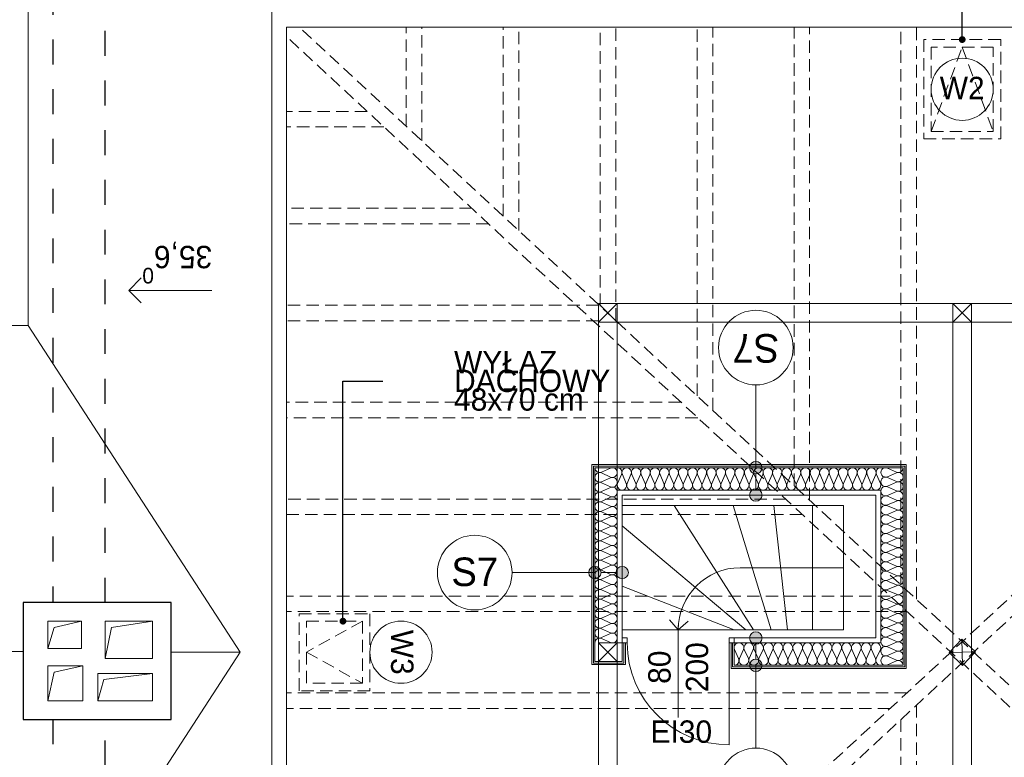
# Model space of a CAD drawing. Extents: x -145259 to -66341, y -2316 to 227384.
# Tile 140 of 143: x -88166 to -80245, y 213678 to 219614. Entities that reach past the tile are written whole.
import ezdxf

# ---------------------------------------------------------------- set-up
doc = ezdxf.new("R2010")
doc.units = 0
doc.header["$MEASUREMENT"] = 0
doc.linetypes.add('Krawędzie ukryte', pattern=[150, 100, -50])
doc.linetypes.add('Przerywana', pattern=[400, 200, -200])
for name, color, linetype in [('Arch ocieplenie', 7, 'Continuous'), ('Arch opisy', 7, 'Continuous'), ('Arch ściany działowe', 7, 'Continuous'), ('INWENT ODWODNIENIE', 7, 'Continuous'), ('Istniejące schody', 7, 'Continuous')]:
    doc.layers.add(name, color=color, linetype=linetype)
doc.layers.add('Arch ocieplenie_Nr_Pióra__24', color=7, linetype='Continuous', lineweight=13, true_color=0x029e21)
for name, color, linetype, lineweight in [('Arch opisy okien_Nr_Pióra__21', 7, 'Continuous', 13), ('Arch opisy_Nr_Pióra__1', 7, 'Continuous', 25), ('Arch opisy_Nr_Pióra__21', 7, 'Continuous', 13), ('Arch ściany działowe_Nr_Pióra__5', 7, 'Continuous', 13), ('INWENT DACH_Nr_Pióra__21', 7, 'Continuous', 13), ('Inwent kominy_Nr_Pióra__21', 7, 'Continuous', 13), ('INWENT KONST. DREWNIANA_Nr_Pióra__21', 7, 'Continuous', 13), ('INWENT ODWODNIENIE_Nr_Pióra__21', 7, 'Continuous', 13), ('INWENT ODWODNIENIE_Nr_Pióra__5', 7, 'Continuous', 13), ('INWENT OPISY_Nr_Pióra__21', 7, 'Continuous', 13), ('INWENT OPISY_Nr_Pióra__5', 7, 'Continuous', 13), ('INWENT. DRZWI_Nr_Pióra__21', 7, 'Continuous', 13), ('INWENT. OKNA_Nr_Pióra__21', 7, 'Continuous', 13), ('INWENT.ŚCIANY_Nr_Pióra__1', 7, 'Continuous', 25), ('Istniejące schody_Nr_Pióra__21', 7, 'Continuous', 13)]:
    doc.layers.add(name, color=color, linetype=linetype, lineweight=lineweight)
doc.styles.add('GENERATED_STYLE_4', font='txt')
doc.styles.add('GENERATED_STYLE_6', font='txt')
doc.styles.add('GENERATED_STYLE_7', font='txt')
doc.styles.add('GENERATED_STYLE_8', font='txt')
doc.dimstyles.new('GENERATED_STYLE__9', dxfattribs={"dimtxt": 0.18, "dimasz": 109.44, "dimexe": 0.18, "dimexo": 0.0625, "dimgap": 0.09, "dimtad": 0, "dimtih": 1, "dimtoh": 1, "dimdec": 4, "dimzin": 0, "dimdsep": 46, "dimcen": 0.09, "dimadec": 0, "dimazin": 0, "dimtfac": 1, "dimtdec": 4, "dimtmove": 0, "dimatfit": 3, "dimldrblk": 'ARROWHEAD_11', "dimfxl": 0, "dimtolj": 1, "dimtzin": 0, "dimarcsym": 0})

# ---------------------------------------------------------------- blocks, each defined once
blk = doc.blocks.new('Ściana_786', base_point=(-81033.7, 214393.6))
at = {"layer": 'Arch ściany działowe_Nr_Pióra__5', "linetype": 'Continuous'}
for p, q in [((-82443.7, 214393.6), (-81033.7, 214393.6)), ((-81046.2, 214406.1), (-82431.2, 214406.1))]:
    blk.add_line(p, q, dxfattribs=at)
blk = doc.blocks.new('Ściana_787', base_point=(-81046.2, 214406.1))
at = {"layer": 'Arch ściany działowe_Nr_Pióra__5', "linetype": 'Continuous'}
for p, q in [((-82431.2, 214406.1), (-81046.2, 214406.1)), ((-81058.7, 214418.6), (-82418.7, 214418.6))]:
    blk.add_line(p, q, dxfattribs=at)
blk = doc.blocks.new('Ściana_788', base_point=(-81033.7, 216033.6))
at = {"layer": 'Arch ściany działowe_Nr_Pióra__5', "linetype": 'Continuous'}
for p, q in [((-81033.7, 216033.6), (-83563.7, 216033.6)), ((-83551.2, 216021.1), (-81046.2, 216021.1))]:
    blk.add_line(p, q, dxfattribs=at)
blk = doc.blocks.new('Ściana_789', base_point=(-81046.2, 216021.1))
at = {"layer": 'Arch ściany działowe_Nr_Pióra__5', "linetype": 'Continuous'}
for p, q in [((-81046.2, 216021.1), (-83551.2, 216021.1)), ((-83538.7, 216008.6), (-81058.7, 216008.6))]:
    blk.add_line(p, q, dxfattribs=at)
blk = doc.blocks.new('Ściana_790', base_point=(-81033.7, 216033.6))
at = {"layer": 'Arch ściany działowe_Nr_Pióra__5', "linetype": 'Continuous'}
for p, q in [((-81046.2, 216021.1), (-81046.2, 214406.1)), ((-81033.7, 214393.6), (-81033.7, 216033.6))]:
    blk.add_line(p, q, dxfattribs=at)
blk = doc.blocks.new('Ściana_791', base_point=(-81046.2, 216021.1))
at = {"layer": 'Arch ściany działowe_Nr_Pióra__5', "linetype": 'Continuous'}
for p, q in [((-81046.2, 214406.1), (-81046.2, 216021.1)), ((-81058.7, 216008.6), (-81058.7, 214418.6))]:
    blk.add_line(p, q, dxfattribs=at)
blk = doc.blocks.new('Ściana_792', base_point=(-83563.7, 216033.6))
at = {"layer": 'Arch ściany działowe_Nr_Pióra__5', "linetype": 'Continuous'}
for p, q in [((-83563.7, 216033.6), (-83563.7, 214423.6)), ((-83551.2, 214436.1), (-83551.2, 216021.1))]:
    blk.add_line(p, q, dxfattribs=at)
blk = doc.blocks.new('Ściana_793', base_point=(-83551.2, 216021.1))
at = {"layer": 'Arch ściany działowe_Nr_Pióra__5', "linetype": 'Continuous'}
for p, q in [((-83551.2, 216021.1), (-83551.2, 214436.1)), ((-83538.7, 214448.6), (-83538.7, 216008.6))]:
    blk.add_line(p, q, dxfattribs=at)
blk = doc.blocks.new('Ściana_794', base_point=(-82443.7, 214393.6))
at = {"layer": 'Arch ściany działowe_Nr_Pióra__5', "linetype": 'Continuous'}
for p, q in [((-82431.2, 214598.6), (-82443.7, 214598.6)), ((-82443.7, 214598.6), (-82443.7, 214393.6)), ((-82431.2, 214406.1), (-82431.2, 214598.6))]:
    blk.add_line(p, q, dxfattribs=at)
blk = doc.blocks.new('Ściana_795', base_point=(-82431.2, 214406.1))
at = {"layer": 'Arch ściany działowe_Nr_Pióra__5', "linetype": 'Continuous'}
for p, q in [((-82418.7, 214598.6), (-82431.2, 214598.6)), ((-82431.2, 214598.6), (-82431.2, 214406.1)), ((-82418.7, 214418.6), (-82418.7, 214598.6))]:
    blk.add_line(p, q, dxfattribs=at)
blk = doc.blocks.new('Ściana_796', base_point=(-83563.7, 214423.6))
at = {"layer": 'Arch ściany działowe_Nr_Pióra__5', "linetype": 'Continuous'}
for p, q in [((-83306.2, 214436.1), (-83551.2, 214436.1)), ((-83563.7, 214423.6), (-83293.7, 214423.6))]:
    blk.add_line(p, q, dxfattribs=at)
blk = doc.blocks.new('Ściana_797', base_point=(-83551.2, 214436.1))
at = {"layer": 'Arch ściany działowe_Nr_Pióra__5', "linetype": 'Continuous'}
for p, q in [((-83551.2, 214436.1), (-83306.2, 214436.1)), ((-83318.7, 214448.6), (-83538.7, 214448.6))]:
    blk.add_line(p, q, dxfattribs=at)
blk = doc.blocks.new('Ściana_798', base_point=(-83293.7, 214423.6))
at = {"layer": 'Arch ściany działowe_Nr_Pióra__5', "linetype": 'Continuous'}
for p, q in [((-83293.7, 214598.6), (-83306.2, 214598.6)), ((-83306.2, 214598.6), (-83306.2, 214436.1)), ((-83293.7, 214423.6), (-83293.7, 214598.6))]:
    blk.add_line(p, q, dxfattribs=at)
blk = doc.blocks.new('Ściana_799', base_point=(-83306.2, 214436.1))
at = {"layer": 'Arch ściany działowe_Nr_Pióra__5', "linetype": 'Continuous'}
for p, q in [((-83306.2, 214598.6), (-83318.7, 214598.6)), ((-83318.7, 214598.6), (-83318.7, 214448.6)), ((-83306.2, 214436.1), (-83306.2, 214598.6))]:
    blk.add_line(p, q, dxfattribs=at)
blk = doc.blocks.new('Izolacja cieplna 14_182', base_point=(-82418.7, 214418.6))
at = {"layer": 'Arch ocieplenie_Nr_Pióra__24', "linetype": 'Continuous'}
for p, q in [((-82415.4, 214545), (-82382.7, 214472.2)), ((-82376.1, 214472.2), (-82343.4, 214545)), ((-82336.8, 214545), (-82304, 214472.2)), ((-82297.4, 214472.2), (-82264.7, 214545)), ((-82258.1, 214545), (-82225.4, 214472.2)), ((-82218.8, 214472.2), (-82186, 214545)), ((-82179.4, 214545), (-82146.7, 214472.2)), ((-82140.1, 214472.2), (-82107.4, 214545)), ((-82100.8, 214545), (-82068, 214472.2)), ((-82061.4, 214472.2), (-82028.7, 214545)), ((-82022.1, 214545), (-81989.4, 214472.2)), ((-81982.8, 214472.2), (-81950, 214545)), ((-81943.4, 214545), (-81910.7, 214472.2)), ((-81904.1, 214472.2), (-81871.4, 214545)), ((-81864.8, 214545), (-81832, 214472.2)), ((-81825.4, 214472.2), (-81792.7, 214545)), ((-81786.1, 214545), (-81753.4, 214472.2)), ((-81746.8, 214472.2), (-81714, 214545)), ((-81707.4, 214545), (-81674.7, 214472.2)), ((-81668.1, 214472.2), (-81635.4, 214545)), ((-81628.8, 214545), (-81596, 214472.2)), ((-81589.4, 214472.2), (-81556.7, 214545)), ((-81550.1, 214545), (-81517.4, 214472.2)), ((-81510.8, 214472.2), (-81478, 214545)), ((-81471.4, 214545), (-81438.7, 214472.2)), ((-81432.1, 214472.2), (-81399.4, 214545)), ((-81392.8, 214545), (-81360, 214472.2)), ((-81353.4, 214472.2), (-81320.7, 214545)), ((-81314.1, 214545), (-81281.4, 214472.2)), ((-81274.8, 214472.2), (-81242, 214545))]:
    blk.add_line(p, q, dxfattribs=at)
for centre, start_param, end_param in [((-82379.4, 214560.3), 5.870392, 9.837571), ((-82300.7, 214560.3), 5.870392, 9.837571), ((-82222.1, 214560.3), 5.870392, 9.837571), ((-82143.4, 214560.3), 5.870392, 9.837571), ((-82064.7, 214560.3), 5.870392, 9.837571), ((-81986.1, 214560.3), 5.870392, 9.837571), ((-81907.4, 214560.3), 5.870392, 9.837571), ((-81828.7, 214560.3), 5.870392, 9.837571), ((-81750.1, 214560.3), 5.870392, 9.837571), ((-81671.4, 214560.3), 5.870392, 9.837571), ((-81592.7, 214560.3), 5.870392, 9.837571), ((-81514.1, 214560.3), 5.870392, 9.837571), ((-81435.4, 214560.3), 5.870392, 9.837571), ((-81356.7, 214560.3), 5.870392, 9.837571), ((-81278.1, 214560.3), 5.870392, 9.837571), ((-82418.7, 214456.9), 4.712389, 6.695979), ((-82340.1, 214456.9), 2.7288, 6.695979), ((-82261.4, 214456.9), 2.7288, 6.695979), ((-82182.7, 214456.9), 2.7288, 6.695979), ((-82104.1, 214456.9), 2.7288, 6.695979), ((-82025.4, 214456.9), 2.7288, 6.695979), ((-81946.7, 214456.9), 2.7288, 6.695979), ((-81868.1, 214456.9), 2.7288, 6.695979), ((-81789.4, 214456.9), 2.7288, 6.695979), ((-81710.7, 214456.9), 2.7288, 6.695979), ((-81632.1, 214456.9), 2.7288, 6.695979), ((-81553.4, 214456.9), 2.7288, 6.695979), ((-81474.7, 214456.9), 2.7288, 6.695979), ((-81396.1, 214456.9), 2.7288, 6.695979), ((-81317.4, 214456.9), 2.7288, 6.695979), ((-81238.7, 214456.9), 2.7288, 4.712389)]:
    blk.add_ellipse(centre, major_axis=(39.3, 0), ratio=0.973273, start_param=start_param, end_param=end_param, dxfattribs=at)
blk = doc.blocks.new('Izolacja cieplna 14_183', base_point=(-83358.7, 216008.6))
at = {"layer": 'Arch ocieplenie_Nr_Pióra__24', "linetype": 'Continuous'}
for p, q in [((-83355.6, 215882.2), (-83324.1, 215955)), ((-83317.7, 215955), (-83286.2, 215882.2)), ((-83279.8, 215882.2), (-83248.3, 215955)), ((-83242, 215955), (-83210.5, 215882.2)), ((-83204.1, 215882.2), (-83172.6, 215955)), ((-83166.3, 215955), (-83134.8, 215882.2)), ((-83128.4, 215882.2), (-83096.9, 215955)), ((-83090.6, 215955), (-83059.1, 215882.2)), ((-83052.7, 215882.2), (-83021.2, 215955)), ((-83014.8, 215955), (-82983.3, 215882.2)), ((-82977, 215882.2), (-82945.5, 215955)), ((-82939.1, 215955), (-82907.6, 215882.2)), ((-82901.3, 215882.2), (-82869.8, 215955)), ((-82863.4, 215955), (-82831.9, 215882.2)), ((-82825.6, 215882.2), (-82794.1, 215955)), ((-82787.7, 215955), (-82756.2, 215882.2)), ((-82749.8, 215882.2), (-82718.3, 215955)), ((-82712, 215955), (-82680.5, 215882.2)), ((-82674.1, 215882.2), (-82642.6, 215955)), ((-82636.3, 215955), (-82604.8, 215882.2)), ((-82598.4, 215882.2), (-82566.9, 215955)), ((-82560.6, 215955), (-82529.1, 215882.2)), ((-82522.7, 215882.2), (-82491.2, 215955)), ((-82484.8, 215955), (-82453.3, 215882.2)), ((-82447, 215882.2), (-82415.5, 215955)), ((-82409.1, 215955), (-82377.6, 215882.2)), ((-82371.3, 215882.2), (-82339.8, 215955)), ((-82333.4, 215955), (-82301.9, 215882.2)), ((-82295.6, 215882.2), (-82264.1, 215955)), ((-82257.7, 215955), (-82226.2, 215882.2)), ((-82219.8, 215882.2), (-82188.3, 215955)), ((-82182, 215955), (-82150.5, 215882.2)), ((-82144.1, 215882.2), (-82112.6, 215955)), ((-82106.3, 215955), (-82074.8, 215882.2)), ((-82068.4, 215882.2), (-82036.9, 215955)), ((-82030.6, 215955), (-81999.1, 215882.2)), ((-81992.7, 215882.2), (-81961.2, 215955)), ((-81954.8, 215955), (-81923.3, 215882.2)), ((-81917, 215882.2), (-81885.5, 215955)), ((-81879.1, 215955), (-81847.6, 215882.2)), ((-81841.3, 215882.2), (-81809.8, 215955)), ((-81803.4, 215955), (-81771.9, 215882.2)), ((-81765.6, 215882.2), (-81734.1, 215955)), ((-81727.7, 215955), (-81696.2, 215882.2)), ((-81689.8, 215882.2), (-81658.3, 215955)), ((-81652, 215955), (-81620.5, 215882.2)), ((-81614.1, 215882.2), (-81582.6, 215955)), ((-81576.3, 215955), (-81544.8, 215882.2)), ((-81538.4, 215882.2), (-81506.9, 215955)), ((-81500.6, 215955), (-81469.1, 215882.2)), ((-81462.7, 215882.2), (-81431.2, 215955)), ((-81424.8, 215955), (-81393.3, 215882.2)), ((-81387, 215882.2), (-81355.5, 215955)), ((-81349.1, 215955), (-81317.6, 215882.2)), ((-81311.3, 215882.2), (-81279.8, 215955)), ((-81273.4, 215955), (-81241.9, 215882.2))]:
    blk.add_line(p, q, dxfattribs=at)
for centre, start_param, end_param in [((-83358.7, 215970.3), 4.299596, 6.283185), ((-83283, 215970.3), 4.299595, 8.266774), ((-83207.3, 215970.3), 4.299595, 8.266774), ((-83131.6, 215970.3), 4.299595, 8.266774), ((-83055.9, 215970.3), 4.299595, 8.266774), ((-82980.2, 215970.3), 4.299595, 8.266774), ((-82904.5, 215970.3), 4.299595, 8.266774), ((-82828.7, 215970.3), 4.299595, 8.266774), ((-82753, 215970.3), 4.299595, 8.266774), ((-82677.3, 215970.3), 4.299595, 8.266774), ((-82601.6, 215970.3), 4.299595, 8.266774), ((-82525.9, 215970.3), 4.299595, 8.266774), ((-82450.2, 215970.3), 4.299595, 8.266774), ((-82374.5, 215970.3), 4.299595, 8.266774), ((-82298.7, 215970.3), 4.299595, 8.266774), ((-82223, 215970.3), 4.299595, 8.266774), ((-82147.3, 215970.3), 4.299595, 8.266774), ((-82071.6, 215970.3), 4.299595, 8.266774), ((-81995.9, 215970.3), 4.299595, 8.266774), ((-81920.2, 215970.3), 4.299595, 8.266774), ((-81844.5, 215970.3), 4.299595, 8.266774), ((-81768.7, 215970.3), 4.299595, 8.266774), ((-81693, 215970.3), 4.299595, 8.266774), ((-81617.3, 215970.3), 4.299595, 8.266774), ((-81541.6, 215970.3), 4.299595, 8.266774), ((-81465.9, 215970.3), 4.299595, 8.266774), ((-81390.2, 215970.3), 4.299595, 8.266774), ((-81314.5, 215970.3), 4.299595, 8.266774), ((-81238.7, 215970.3), 0, 1.983589), ((-83320.9, 215866.9), 1.158003, 5.125183), ((-83245.2, 215866.9), 1.158003, 5.125183), ((-83169.5, 215866.9), 1.158003, 5.125183), ((-83093.7, 215866.9), 1.158003, 5.125183), ((-83018, 215866.9), 1.158003, 5.125183), ((-82942.3, 215866.9), 1.158003, 5.125183), ((-82866.6, 215866.9), 1.158003, 5.125183), ((-82790.9, 215866.9), 1.158003, 5.125183), ((-82715.2, 215866.9), 1.158003, 5.125183), ((-82639.5, 215866.9), 1.158003, 5.125183), ((-82563.7, 215866.9), 1.158003, 5.125183), ((-82488, 215866.9), 1.158003, 5.125183), ((-82412.3, 215866.9), 1.158003, 5.125183), ((-82336.6, 215866.9), 1.158003, 5.125183), ((-82260.9, 215866.9), 1.158003, 5.125183), ((-82185.2, 215866.9), 1.158003, 5.125183), ((-82109.5, 215866.9), 1.158003, 5.125183), ((-82033.7, 215866.9), 1.158003, 5.125183), ((-81958, 215866.9), 1.158003, 5.125183), ((-81882.3, 215866.9), 1.158003, 5.125183), ((-81806.6, 215866.9), 1.158003, 5.125183), ((-81730.9, 215866.9), 1.158003, 5.125183), ((-81655.2, 215866.9), 1.158003, 5.125183), ((-81579.5, 215866.9), 1.158003, 5.125183), ((-81503.7, 215866.9), 1.158003, 5.125183), ((-81428, 215866.9), 1.158003, 5.125183), ((-81352.3, 215866.9), 1.158003, 5.125183), ((-81276.6, 215866.9), 1.158003, 5.125183)]:
    blk.add_ellipse(centre, major_axis=(0, 38.3), ratio=0.9889, start_param=start_param, end_param=end_param, dxfattribs=at)
blk = doc.blocks.new('Izolacja cieplna 14_184', base_point=(-81058.7, 214418.6))
at = {"layer": 'Arch ocieplenie_Nr_Pióra__24', "linetype": 'Continuous'}
for p, q in [((-81112.4, 215973.9), (-81185.1, 216005.4)), ((-81185.1, 215936.1), (-81112.4, 215967.6)), ((-81112.4, 215898.2), (-81185.1, 215929.7)), ((-81185.1, 215860.4), (-81112.4, 215891.9)), ((-81112.4, 215822.5), (-81185.1, 215854)), ((-81185.1, 215784.6), (-81112.4, 215816.1)), ((-81112.4, 215746.8), (-81185.1, 215778.3)), ((-81185.1, 215708.9), (-81112.4, 215740.4)), ((-81112.4, 215671.1), (-81185.1, 215702.6)), ((-81185.1, 215633.2), (-81112.4, 215664.7)), ((-81112.4, 215595.4), (-81185.1, 215626.8)), ((-81185.1, 215557.5), (-81112.4, 215589)), ((-81112.4, 215519.6), (-81185.1, 215551.1)), ((-81185.1, 215481.8), (-81112.4, 215513.3)), ((-81112.4, 215443.9), (-81185.1, 215475.4)), ((-81185.1, 215406.1), (-81112.4, 215437.6)), ((-81112.4, 215368.2), (-81185.1, 215399.7)), ((-81185.1, 215330.4), (-81112.4, 215361.9)), ((-81112.4, 215292.5), (-81185.1, 215324)), ((-81185.1, 215254.6), (-81112.4, 215286.1)), ((-81112.4, 215216.8), (-81185.1, 215248.3)), ((-81185.1, 215178.9), (-81112.4, 215210.4)), ((-81112.4, 215141.1), (-81185.1, 215172.6)), ((-81185.1, 215103.2), (-81112.4, 215134.7)), ((-81112.4, 215065.4), (-81185.1, 215096.8)), ((-81185.1, 215027.5), (-81112.4, 215059)), ((-81112.4, 214989.6), (-81185.1, 215021.1)), ((-81185.1, 214951.8), (-81112.4, 214983.3)), ((-81112.4, 214913.9), (-81185.1, 214945.4)), ((-81185.1, 214876.1), (-81112.4, 214907.6)), ((-81112.4, 214838.2), (-81185.1, 214869.7)), ((-81185.1, 214800.4), (-81112.4, 214831.9)), ((-81112.4, 214762.5), (-81185.1, 214794)), ((-81185.1, 214724.6), (-81112.4, 214756.1)), ((-81112.4, 214686.8), (-81185.1, 214718.3)), ((-81185.1, 214648.9), (-81112.4, 214680.4)), ((-81112.4, 214611.1), (-81185.1, 214642.6)), ((-81185.1, 214573.2), (-81112.4, 214604.7)), ((-81112.4, 214535.4), (-81185.1, 214566.8)), ((-81185.1, 214497.5), (-81112.4, 214529)), ((-81112.4, 214459.6), (-81185.1, 214491.1)), ((-81185.1, 214421.8), (-81112.4, 214453.3))]:
    blk.add_line(p, q, dxfattribs=at)
for centre, start_param, end_param in [((-81200.5, 215970.7), 4.299595, 8.266775), ((-81200.5, 215895), 4.299595, 8.266775), ((-81097, 216008.6), 1.158004, 3.141593), ((-81097, 215932.9), 1.158004, 5.125183), ((-81200.5, 215819.3), 4.299595, 8.266775), ((-81097, 215857.2), 1.158004, 5.125183), ((-81200.5, 215743.6), 4.299595, 8.266775), ((-81097, 215781.5), 1.158004, 5.125183), ((-81200.5, 215667.9), 4.299595, 8.266775), ((-81097, 215705.7), 1.158004, 5.125183), ((-81200.5, 215592.2), 4.299595, 8.266775), ((-81097, 215630), 1.158004, 5.125183), ((-81200.5, 215516.5), 4.299595, 8.266775), ((-81097, 215554.3), 1.158004, 5.125183), ((-81200.5, 215440.7), 4.299595, 8.266775), ((-81097, 215478.6), 1.158004, 5.125183), ((-81200.5, 215365), 4.299595, 8.266775), ((-81097, 215402.9), 1.158004, 5.125183), ((-81200.5, 215289.3), 4.299595, 8.266775), ((-81097, 215327.2), 1.158004, 5.125183), ((-81200.5, 215213.6), 4.299595, 8.266775), ((-81097, 215251.5), 1.158004, 5.125183), ((-81200.5, 215137.9), 4.299595, 8.266775), ((-81097, 215175.7), 1.158004, 5.125183), ((-81097, 215100), 1.158004, 5.125183), ((-81200.5, 215062.2), 4.299595, 8.266775), ((-81097, 215024.3), 1.158004, 5.125183), ((-81200.5, 214986.5), 4.299595, 8.266775), ((-81097, 214948.6), 1.158004, 5.125183), ((-81200.5, 214910.7), 4.299595, 8.266775), ((-81097, 214872.9), 1.158004, 5.125183), ((-81200.5, 214835), 4.299595, 8.266775), ((-81097, 214797.2), 1.158004, 5.125183), ((-81200.5, 214759.3), 4.299595, 8.266775), ((-81097, 214721.5), 1.158004, 5.125183), ((-81200.5, 214683.6), 4.299595, 8.266775), ((-81097, 214645.7), 1.158004, 5.125183), ((-81200.5, 214607.9), 4.299595, 8.266775), ((-81097, 214570), 1.158004, 5.125183), ((-81200.5, 214532.2), 4.299595, 8.266775), ((-81097, 214494.3), 1.158004, 5.125183), ((-81200.5, 214456.5), 4.299595, 8.266775), ((-81097, 214418.6), 3.141593, 5.125182)]:
    blk.add_ellipse(centre, major_axis=(-38.3, 0), ratio=0.9889, start_param=start_param, end_param=end_param, dxfattribs=at)
blk = doc.blocks.new('Izolacja cieplna 14_185', base_point=(-83538.7, 214598.6))
at = {"layer": 'Arch ocieplenie_Nr_Pióra__24', "linetype": 'Continuous'}
for p, q in [((-83485.1, 215972.7), (-83412.4, 216005.3)), ((-83412.4, 215933.6), (-83485.1, 215966.1)), ((-83485.1, 215894.4), (-83412.4, 215927)), ((-83412.4, 215855.2), (-83485.1, 215887.8)), ((-83485.1, 215816.1), (-83412.4, 215848.6)), ((-83412.4, 215776.9), (-83485.1, 215809.5)), ((-83485.1, 215737.7), (-83412.4, 215770.3)), ((-83412.4, 215698.6), (-83485.1, 215731.1)), ((-83485.1, 215659.4), (-83412.4, 215692)), ((-83412.4, 215620.2), (-83485.1, 215652.8)), ((-83485.1, 215581.1), (-83412.4, 215613.6)), ((-83412.4, 215541.9), (-83485.1, 215574.5)), ((-83485.1, 215502.7), (-83412.4, 215535.3)), ((-83412.4, 215463.6), (-83485.1, 215496.1)), ((-83485.1, 215424.4), (-83412.4, 215457)), ((-83412.4, 215385.2), (-83485.1, 215417.8)), ((-83485.1, 215346.1), (-83412.4, 215378.6)), ((-83412.4, 215306.9), (-83485.1, 215339.5)), ((-83485.1, 215267.7), (-83412.4, 215300.3)), ((-83412.4, 215228.6), (-83485.1, 215261.1)), ((-83485.1, 215189.4), (-83412.4, 215222)), ((-83412.4, 215150.2), (-83485.1, 215182.8)), ((-83485.1, 215111.1), (-83412.4, 215143.6)), ((-83412.4, 215071.9), (-83485.1, 215104.5)), ((-83485.1, 215032.7), (-83412.4, 215065.3)), ((-83412.4, 214993.6), (-83485.1, 215026.1)), ((-83485.1, 214954.4), (-83412.4, 214987)), ((-83412.4, 214915.2), (-83485.1, 214947.8)), ((-83485.1, 214876.1), (-83412.4, 214908.6)), ((-83412.4, 214836.9), (-83485.1, 214869.5)), ((-83485.1, 214797.7), (-83412.4, 214830.3)), ((-83412.4, 214758.6), (-83485.1, 214791.1)), ((-83485.1, 214719.4), (-83412.4, 214752)), ((-83412.4, 214680.2), (-83485.1, 214712.8)), ((-83485.1, 214641.1), (-83412.4, 214673.6)), ((-83412.4, 214601.9), (-83485.1, 214634.5))]:
    blk.add_line(p, q, dxfattribs=at)
for centre, start_param, end_param in [((-83397, 215969.4), 2.728799, 6.695979), ((-83500.5, 215930.3), 5.870392, 9.837571), ((-83500.5, 216008.6), 1.570796, 3.554385), ((-83397, 215891.1), 2.728799, 6.695979), ((-83500.5, 215851.9), 5.870392, 9.837571), ((-83397, 215812.8), 2.728799, 6.695979), ((-83500.5, 215773.6), 5.870392, 9.837571), ((-83397, 215734.4), 2.728799, 6.695979), ((-83500.5, 215695.3), 5.870392, 9.837571), ((-83397, 215656.1), 2.728799, 6.695979), ((-83500.5, 215616.9), 5.870392, 9.837571), ((-83397, 215577.8), 2.728799, 6.695979), ((-83500.5, 215538.6), 5.870392, 9.837571), ((-83397, 215499.4), 2.728799, 6.695979), ((-83500.5, 215460.3), 5.870392, 9.837571), ((-83397, 215421.1), 2.728799, 6.695979), ((-83500.5, 215381.9), 5.870392, 9.837571), ((-83397, 215342.8), 2.728799, 6.695979), ((-83500.5, 215303.6), 5.870392, 9.837571), ((-83397, 215264.4), 2.728799, 6.695979), ((-83500.5, 215225.3), 5.870392, 9.837571), ((-83397, 215186.1), 2.728799, 6.695979), ((-83500.5, 215146.9), 5.870392, 9.837571), ((-83397, 215107.8), 2.728799, 6.695979), ((-83500.5, 215068.6), 5.870392, 9.837571), ((-83397, 215029.4), 2.728799, 6.695979), ((-83500.5, 214990.3), 5.870392, 9.837571), ((-83397, 214951.1), 2.728799, 6.695979), ((-83500.5, 214911.9), 5.870392, 9.837571), ((-83397, 214872.8), 2.728799, 6.695979), ((-83500.5, 214833.6), 5.870392, 9.837571), ((-83397, 214794.4), 2.728799, 6.695979), ((-83500.5, 214755.3), 5.870392, 9.837571), ((-83397, 214716.1), 2.728799, 6.695979), ((-83500.5, 214676.9), 5.870392, 9.837571), ((-83397, 214637.8), 2.728799, 6.695979), ((-83500.5, 214598.6), 5.870392, 7.853982)]:
    blk.add_ellipse(centre, major_axis=(0, 39.2), ratio=0.977414, start_param=start_param, end_param=end_param, dxfattribs=at)
blk = doc.blocks.new('Linia_211', base_point=(-86621, 217435.7))
at = {"layer": 'INWENT ODWODNIENIE_Nr_Pióra__21', "linetype": 'Continuous'}
for q in [(-87189.2, 217535.7), (-87189.2, 217335.7)]:
    blk.add_line((-87289.2, 217435.7), q, dxfattribs=at)
at = {"layer": 'INWENT ODWODNIENIE_Nr_Pióra__5', "linetype": 'Continuous'}
blk.add_line((-86621, 217435.7), (-87289.2, 217435.7), dxfattribs=at)
blk = doc.blocks.new('Linia_222', base_point=(-83318.7, 215164.5))
at = {"layer": 'Arch opisy_Nr_Pióra__21', "linetype": 'Continuous'}
for points in [[(-83488.7, 215164.5), (-83492.5, 215183.6), (-83503.4, 215199.8), (-83519.6, 215210.7), (-83538.7, 215214.5), (-83557.9, 215210.7), (-83574.1, 215199.8), (-83584.9, 215183.6), (-83588.7, 215164.5), (-83584.9, 215145.3), (-83574.1, 215129.1), (-83557.9, 215118.3), (-83538.7, 215114.5), (-83519.6, 215118.3), (-83503.4, 215129.1), (-83492.5, 215145.3)], [(-83268.7, 215164.5), (-83272.5, 215183.6), (-83283.4, 215199.8), (-83299.6, 215210.7), (-83318.7, 215214.5), (-83337.9, 215210.7), (-83354.1, 215199.8), (-83364.9, 215183.6), (-83368.7, 215164.5), (-83364.9, 215145.3), (-83354.1, 215129.1), (-83337.9, 215118.3), (-83318.7, 215114.5), (-83299.6, 215118.3), (-83283.4, 215129.1), (-83272.5, 215145.3)]]:
    blk.add_hatch(color=256, dxfattribs=at).paths.add_polyline_path(points, flags=0)
blk.add_line((-83368.7, 215164.5), (-83488.7, 215164.5), dxfattribs=at)
for centre in [(-83538.7, 215164.5), (-83318.7, 215164.5)]:
    blk.add_circle(centre, 50, dxfattribs=at)
blk = doc.blocks.new('Linia_223', base_point=(-83538.7, 215164.5))
at = {"layer": 'Arch opisy_Nr_Pióra__21', "linetype": 'Continuous'}
blk.add_line((-83538.7, 215164.5), (-84205.3, 215164.5), dxfattribs=at)
blk.add_circle((-84505.3, 215164.5), 300, dxfattribs=at)
blk = doc.blocks.new('Linia_224', base_point=(-82243.8, 215788.6))
at = {"layer": 'Arch opisy_Nr_Pióra__21', "linetype": 'Continuous'}
for points in [[(-82193.8, 216008.6), (-82197.7, 216027.7), (-82208.5, 216044), (-82224.7, 216054.8), (-82243.8, 216058.6), (-82263, 216054.8), (-82279.2, 216044), (-82290, 216027.7), (-82293.8, 216008.6), (-82290, 215989.5), (-82279.2, 215973.2), (-82263, 215962.4), (-82243.8, 215958.6), (-82224.7, 215962.4), (-82208.5, 215973.2), (-82197.7, 215989.5)], [(-82193.8, 215788.6), (-82197.7, 215807.7), (-82208.5, 215824), (-82224.7, 215834.8), (-82243.8, 215838.6), (-82263, 215834.8), (-82279.2, 215824), (-82290, 215807.7), (-82293.8, 215788.6), (-82290, 215769.5), (-82279.2, 215753.2), (-82263, 215742.4), (-82243.8, 215738.6), (-82224.7, 215742.4), (-82208.5, 215753.2), (-82197.7, 215769.5)]]:
    blk.add_hatch(color=256, dxfattribs=at).paths.add_polyline_path(points, flags=0)
blk.add_line((-82243.8, 215838.6), (-82243.8, 215958.6), dxfattribs=at)
for centre in [(-82243.8, 216008.6), (-82243.8, 215788.6)]:
    blk.add_circle(centre, 50, dxfattribs=at)
blk = doc.blocks.new('Linia_225', base_point=(-82243.8, 216008.6))
at = {"layer": 'Arch opisy_Nr_Pióra__21', "linetype": 'Continuous'}
blk.add_line((-82243.8, 216008.6), (-82243.8, 216675.1), dxfattribs=at)
blk.add_circle((-82243.8, 216975.1), 300, dxfattribs=at)
blk = doc.blocks.new('Linia_226', base_point=(-82243.8, 214638.6))
at = {"layer": 'Arch opisy_Nr_Pióra__21', "linetype": 'Continuous'}
for points in [[(-82193.8, 214638.6), (-82197.7, 214657.7), (-82208.5, 214674), (-82224.7, 214684.8), (-82243.8, 214688.6), (-82263, 214684.8), (-82279.2, 214674), (-82290, 214657.7), (-82293.8, 214638.6), (-82290, 214619.5), (-82279.2, 214603.2), (-82263, 214592.4), (-82243.8, 214588.6), (-82224.7, 214592.4), (-82208.5, 214603.2), (-82197.7, 214619.5)], [(-82193.8, 214418.6), (-82197.7, 214437.7), (-82208.5, 214454), (-82224.7, 214464.8), (-82243.8, 214468.6), (-82263, 214464.8), (-82279.2, 214454), (-82290, 214437.7), (-82293.8, 214418.6), (-82290, 214399.5), (-82279.2, 214383.2), (-82263, 214372.4), (-82243.8, 214368.6), (-82224.7, 214372.4), (-82208.5, 214383.2), (-82197.7, 214399.5)]]:
    blk.add_hatch(color=256, dxfattribs=at).paths.add_polyline_path(points, flags=0)
blk.add_line((-82243.8, 214588.6), (-82243.8, 214468.6), dxfattribs=at)
for centre in [(-82243.8, 214638.6), (-82243.8, 214418.6)]:
    blk.add_circle(centre, 50, dxfattribs=at)
blk = doc.blocks.new('Linia_227', base_point=(-82243.8, 214418.6))
at = {"layer": 'Arch opisy_Nr_Pióra__21', "linetype": 'Continuous'}
blk.add_line((-82243.8, 214418.6), (-82243.8, 213752.1), dxfattribs=at)
blk.add_circle((-82243.8, 213452.1), 300, dxfattribs=at)
blk = doc.blocks.new('Łuk_1', base_point=(-82368.7, 214703.6))
at = {"layer": 'Istniejące schody_Nr_Pióra__21', "linetype": 'Continuous'}
for q in [(-82937.9, 214784), (-82788.3, 214772.8)]:
    blk.add_line((-82868.7, 214703.6), q, dxfattribs=at)
blk.add_arc((-82368.7, 214703.6), 500, 90, 180, dxfattribs=at)
blk = doc.blocks.new('ARROWHEAD_11')
at = {"color": 0, "linetype": 'Continuous', "lineweight": 0}
blk.add_line((0, 0), (-1, 0), dxfattribs=at)
at = {"color": 0, "linetype": 'Continuous', "lineweight": 0, "const_width": 0.25, "flags": 128}
blk.add_lwpolyline([(-0.125, 0, 1), (0.125, 0, 1)], format="xyb", close=True, dxfattribs=at)

msp = doc.modelspace()

# ---------------------------------------------------------------- linework, layer by layer
at = {"layer": 'Arch opisy okien_Nr_Pióra__21', "linetype": 'Continuous'}
for centre in [(-80583.7, 219053.6), (-85098.7, 214523.6)]:
    msp.add_circle(centre, 250, dxfattribs=at)
at = {"layer": 'INWENT DACH_Nr_Pióra__21', "linetype": 'Continuous'}
for p, q in [((-88098.7, 221653.6), (-88098.7, 217153.6)), ((-86138.7, 219673.6), (-86138.7, 209373.6)), ((-86018.7, 219553.6), (-86018.7, 209493.6)), ((-86018.7, 219553.6), (-75148.7, 219553.6)), ((-88098.7, 217153.6), (-88248.7, 217153.6)), ((-86393.7, 214523.6), (-88098.7, 217153.6)), ((-88138.7, 214528.6), (-92528.7, 214528.6)), ((-86393.7, 214523.6), (-88098.7, 211893.6)), ((-86393.7, 214523.6), (-86948.7, 214523.6))]:
    msp.add_line(p, q, dxfattribs=at)
at = {"layer": 'Inwent kominy_Nr_Pióra__21', "linetype": 'Continuous'}
for p, q in [((-87938.7, 214553.6), (-87938.7, 214773.6)), ((-87938.7, 214773.6), (-87668.7, 214773.6)), ((-87888.7, 214723.6), (-87668.7, 214773.6)), ((-87668.7, 214773.6), (-87668.7, 214553.6)), ((-87478.7, 214473.6), (-87478.7, 214773.6)), ((-87478.7, 214773.6), (-87098.7, 214773.6)), ((-87428.7, 214723.6), (-87098.7, 214773.6)), ((-87098.7, 214773.6), (-87098.7, 214473.6)), ((-87938.7, 214553.6), (-87888.7, 214723.6)), ((-87478.7, 214473.6), (-87428.7, 214723.6)), ((-87668.7, 214553.6), (-87938.7, 214553.6)), ((-87098.7, 214473.6), (-87478.7, 214473.6)), ((-87938.7, 214133.6), (-87938.7, 214413.6)), ((-87938.7, 214413.6), (-87658.7, 214413.6)), ((-87938.7, 214133.6), (-87888.7, 214363.6)), ((-87888.7, 214363.6), (-87658.7, 214413.6)), ((-87658.7, 214413.6), (-87658.7, 214133.6)), ((-87538.7, 214133.6), (-87538.7, 214353.6)), ((-87538.7, 214353.6), (-87098.7, 214353.6)), ((-87488.7, 214303.6), (-87098.7, 214353.6)), ((-87098.7, 214353.6), (-87098.7, 214133.6)), ((-87538.7, 214133.6), (-87488.7, 214303.6)), ((-87658.7, 214133.6), (-87938.7, 214133.6)), ((-87098.7, 214133.6), (-87538.7, 214133.6))]:
    msp.add_line(p, q, dxfattribs=at)
at = {"layer": 'INWENT KONST. DREWNIANA_Nr_Pióra__21', "linetype": 'Krawędzie ukryte'}
for p, q in [((-86018.7, 209570.1), (-75250.1, 219553.6)), ((-75148.7, 209570.1), (-85917.4, 219553.6)), ((-85056.2, 218755.3), (-85056.2, 219553.6)), ((-84931.2, 218639.4), (-84931.2, 219553.6)), ((-84276.2, 218032.1), (-84276.2, 219553.6)), ((-84151.2, 217916.2), (-84151.2, 219553.6)), ((-83496.2, 217309), (-83496.2, 219553.6)), ((-83371.2, 217193.1), (-83371.2, 219553.6)), ((-82716.2, 216585.9), (-82716.2, 219553.6)), ((-82591.2, 216470), (-82591.2, 219553.6)), ((-81936.2, 215862.7), (-81936.2, 219553.6)), ((-81811.2, 215746.8), (-81811.2, 219553.6)), ((-81076.2, 215065.4), (-81076.2, 219553.6)), ((-80951.2, 214949.5), (-80951.2, 219553.6)), ((-75250.1, 209493.6), (-86018.7, 219477.1)), ((-85917.4, 209493.6), (-75148.7, 219477.1)), ((-85370.5, 218876.1), (-86018.7, 218876.1)), ((-85235.6, 218751.1), (-86018.7, 218751.1)), ((-84529.1, 218096.1), (-86018.7, 218096.1)), ((-84394.3, 217971.1), (-86018.7, 217971.1)), ((-83508.7, 217316.1), (-86018.7, 217316.1)), ((-83508.7, 217191.1), (-86018.7, 217191.1)), ((-82846.4, 216536.1), (-86018.7, 216536.1)), ((-82711.6, 216411.1), (-86018.7, 216411.1)), ((-82005.1, 215756.1), (-86018.7, 215756.1)), ((-81870.3, 215631.1), (-86018.7, 215631.1)), ((-81163.8, 214976.1), (-86018.7, 214976.1)), ((-81028.9, 214851.1), (-86018.7, 214851.1)), ((-81028.9, 214196.1), (-86018.7, 214196.1)), ((-81163.8, 214071.1), (-86018.7, 214071.1)), ((-80951.2, 214097.7), (-80951.2, 209493.6)), ((-81076.2, 213981.8), (-81076.2, 209493.6))]:
    msp.add_line(p, q, dxfattribs=at)
at = {"layer": 'INWENT KONST. DREWNIANA_Nr_Pióra__21', "linetype": 'Continuous'}
for p, q in [((-83358.7, 217328.6), (-83508.7, 217328.6)), ((-83508.7, 217328.6), (-83508.7, 217178.6)), ((-83508.7, 217178.6), (-83358.7, 217328.6)), ((-83508.7, 217328.6), (-83358.7, 217178.6)), ((-78248.7, 217328.6), (-83508.7, 217328.6)), ((-83508.7, 217328.6), (-83508.7, 211718.6)), ((-83358.7, 217178.6), (-83358.7, 217328.6)), ((-80508.7, 217328.6), (-80658.7, 217328.6)), ((-80658.7, 217328.6), (-80658.7, 217178.6)), ((-80658.7, 217178.6), (-80508.7, 217328.6)), ((-80658.7, 217328.6), (-80508.7, 217178.6)), ((-80508.7, 217178.6), (-80508.7, 217328.6)), ((-83508.7, 217178.6), (-83358.7, 217178.6)), ((-83358.7, 211868.6), (-83358.7, 217178.6)), ((-83358.7, 217178.6), (-78248.7, 217178.6)), ((-80658.7, 217178.6), (-80508.7, 217178.6)), ((-80658.7, 211868.6), (-80658.7, 217178.6)), ((-80508.7, 211868.6), (-80508.7, 217178.6)), ((-83358.7, 214598.6), (-83508.7, 214598.6)), ((-83508.7, 214598.6), (-83508.7, 214448.6)), ((-83508.7, 214448.6), (-83358.7, 214598.6)), ((-83508.7, 214598.6), (-83358.7, 214448.6)), ((-83358.7, 214448.6), (-83358.7, 214598.6)), ((-80586.1, 214629.6), (-80689.8, 214521.3)), ((-80477.7, 214525.9), (-80586.1, 214629.6)), ((-80586.1, 214629.6), (-80581.4, 214417.6)), ((-80689.8, 214521.3), (-80477.7, 214525.9)), ((-80689.8, 214521.3), (-80581.4, 214417.6)), ((-80581.4, 214417.6), (-80477.7, 214525.9)), ((-83508.7, 214448.6), (-83358.7, 214448.6))]:
    msp.add_line(p, q, dxfattribs=at)
at = {"layer": 'INWENT OPISY_Nr_Pióra__21', "linetype": 'Continuous'}
for p, q in [((-82868.7, 214738.1), (-82868.7, 213998.1)), ((-82868.7, 214638.6), (-82868.7, 214167.6))]:
    msp.add_line(p, q, dxfattribs=at)
at = {"layer": 'INWENT. DRZWI_Nr_Pióra__21', "linetype": 'Continuous'}
for p, q in [((-83278.7, 214638.6), (-83318.7, 214638.6)), ((-83278.7, 214598.6), (-83318.7, 214598.6)), ((-83278.7, 214638.6), (-83278.7, 214598.6)), ((-82458.7, 214638.6), (-82418.7, 214638.6)), ((-82458.7, 214638.6), (-82458.7, 214598.6)), ((-82458.7, 214598.6), (-82418.7, 214598.6)), ((-82458.7, 214598.6), (-82458.7, 213778.6))]:
    msp.add_line(p, q, dxfattribs=at)
msp.add_arc((-82458.7, 214598.6), 820, 180, 270, dxfattribs=at)
at = {"layer": 'INWENT. OKNA_Nr_Pióra__21', "linetype": 'Krawędzie ukryte'}
for p, q in [((-80893.7, 219453.6), (-80893.7, 218653.6)), ((-80273.7, 219453.6), (-80893.7, 219453.6)), ((-80273.7, 218653.6), (-80273.7, 219453.6)), ((-80833.7, 219393.6), (-80833.7, 218713.6)), ((-80333.7, 219393.6), (-80833.7, 219393.6)), ((-80833.7, 218713.6), (-80583.7, 219393.6)), ((-80583.7, 219393.6), (-80333.7, 218713.6)), ((-80333.7, 218713.6), (-80333.7, 219393.6)), ((-80833.7, 218713.6), (-80333.7, 218713.6)), ((-80893.7, 218653.6), (-80273.7, 218653.6)), ((-85918.7, 214833.6), (-85348.7, 214833.6)), ((-85918.7, 214213.6), (-85918.7, 214833.6)), ((-85348.7, 214833.6), (-85348.7, 214213.6)), ((-85858.7, 214773.6), (-85408.7, 214773.6)), ((-85858.7, 214273.6), (-85858.7, 214773.6)), ((-85408.7, 214773.6), (-85858.7, 214523.6)), ((-85408.7, 214773.6), (-85408.7, 214273.6)), ((-85858.7, 214523.6), (-85408.7, 214273.6)), ((-85408.7, 214273.6), (-85858.7, 214273.6)), ((-85348.7, 214213.6), (-85918.7, 214213.6))]:
    msp.add_line(p, q, dxfattribs=at)
at = {"layer": 'INWENT. OKNA_Nr_Pióra__21', "linetype": 'Continuous'}
for p, q in [((-81238.7, 215828.6), (-83358.7, 215828.6)), ((-83358.7, 214598.6), (-83358.7, 215828.6)), ((-81278.7, 215788.6), (-83318.7, 215788.6)), ((-83318.7, 214598.6), (-83318.7, 215788.6)), ((-81278.7, 214638.6), (-81278.7, 215788.6)), ((-81238.7, 214598.6), (-81238.7, 215828.6)), ((-83318.7, 214598.6), (-83358.7, 214598.6)), ((-82418.7, 214598.6), (-82418.7, 214638.6)), ((-81278.7, 214638.6), (-82418.7, 214638.6)), ((-81238.7, 214598.6), (-82418.7, 214598.6))]:
    msp.add_line(p, q, dxfattribs=at)
at = {"layer": 'INWENT.ŚCIANY_Nr_Pióra__1', "linetype": 'Przerywana'}
for p, q in [((-87898.7, 221453.6), (-87898.7, 214923.6)), ((-87478.7, 214923.6), (-87478.7, 221033.6)), ((-87898.7, 213983.6), (-87898.7, 207593.6)), ((-87478.7, 208013.6), (-87478.7, 213983.6))]:
    msp.add_line(p, q, dxfattribs=at)
at = {"layer": 'INWENT.ŚCIANY_Nr_Pióra__1', "linetype": 'Continuous'}
for p, q in [((-86948.7, 214923.6), (-88138.7, 214923.6)), ((-88138.7, 214923.6), (-88138.7, 213983.6)), ((-86948.7, 213983.6), (-86948.7, 214923.6)), ((-88138.7, 213983.6), (-86948.7, 213983.6))]:
    msp.add_line(p, q, dxfattribs=at)
at = {"layer": 'Istniejące schody_Nr_Pióra__21', "linetype": 'Krawędzie ukryte'}
msp.add_line((-83318.7, 214703.6), (-83318.7, 215703.6), dxfattribs=at)
at = {"layer": 'Istniejące schody_Nr_Pióra__21', "linetype": 'Continuous'}
for p, q in [((-81538.7, 215703.6), (-83318.7, 215703.6)), ((-82261.7, 214703.6), (-82901.5, 215703.6)), ((-82121, 214703.6), (-82425, 215703.6)), ((-81988.7, 214703.6), (-82098.7, 215703.6)), ((-81788.7, 215703.6), (-81788.7, 214703.6)), ((-81538.7, 215703.6), (-81538.7, 214703.6)), ((-82325.2, 214703.6), (-83318.7, 215541.6)), ((-82368.7, 215203.6), (-81538.7, 215203.6)), ((-82418.7, 214703.6), (-83318.7, 215056.1)), ((-81538.7, 214703.6), (-83318.7, 214703.6))]:
    msp.add_line(p, q, dxfattribs=at)

# ---------------------------------------------------------------- block references
at = {"layer": 'Arch ocieplenie', "color": 104, "linetype": 'Continuous', "lineweight": 20, "true_color": 0x029e21}
for name, p in [('Izolacja cieplna 14_185', (-83538.7, 214598.6)), ('Izolacja cieplna 14_183', (-83358.7, 216008.6)), ('Izolacja cieplna 14_184', (-81058.7, 214418.6)), ('Izolacja cieplna 14_182', (-82418.7, 214418.6))]:
    msp.add_blockref(name, p, dxfattribs=at)
at = {"layer": 'Arch opisy', "linetype": 'Continuous'}
for name, p in [('Linia_225', (-82243.8, 216008.6)), ('Linia_224', (-82243.8, 215788.6)), ('Linia_223', (-83538.7, 215164.5)), ('Linia_222', (-83318.7, 215164.5)), ('Linia_226', (-82243.8, 214638.6)), ('Linia_227', (-82243.8, 214418.6))]:
    msp.add_blockref(name, p, dxfattribs=at)
at = {"layer": 'Arch ściany działowe'}
for name, p in [('Ściana_788', (-81033.7, 216033.6)), ('Ściana_792', (-83563.7, 216033.6)), ('Ściana_789', (-81046.2, 216021.1)), ('Ściana_793', (-83551.2, 216021.1)), ('Ściana_791', (-81046.2, 216021.1)), ('Ściana_790', (-81033.7, 216033.6)), ('Ściana_799', (-83306.2, 214436.1)), ('Ściana_798', (-83293.7, 214423.6)), ('Ściana_794', (-82443.7, 214393.6)), ('Ściana_795', (-82431.2, 214406.1)), ('Ściana_796', (-83563.7, 214423.6)), ('Ściana_797', (-83551.2, 214436.1)), ('Ściana_786', (-81033.7, 214393.6)), ('Ściana_787', (-81046.2, 214406.1))]:
    msp.add_blockref(name, p, dxfattribs=at)
at = {"layer": 'INWENT ODWODNIENIE', "linetype": 'Continuous'}
msp.add_blockref('Linia_211', (-86621, 217435.7), dxfattribs=at)
at = {"layer": 'Istniejące schody', "linetype": 'Continuous'}
msp.add_blockref('Łuk_1', (-82368.7, 214703.6), dxfattribs=at)

# ---------------------------------------------------------------- texts
at = {"layer": 'Arch opisy okien_Nr_Pióra__21', "linetype": 'Continuous', "char_height": 180, "attachment_point": 2, "style": 'GENERATED_STYLE_8'}
for s, insert in [('{W2}', (-80583.7, 219153.9)), ('{EI30}', (-82843.5, 213974.8))]:
    msp.add_mtext(s, dxfattribs=dict(at, insert=insert))
at = {"layer": 'Arch opisy okien_Nr_Pióra__21', "linetype": 'Continuous', "insert": (-84998.5, 214523.6), "char_height": 180, "attachment_point": 2, "rotation": 270, "style": 'GENERATED_STYLE_8'}
msp.add_mtext('{W3}', dxfattribs=at)
at = {"layer": 'Arch opisy_Nr_Pióra__1', "linetype": 'Continuous', "insert": (-82243.8, 216853.8), "char_height": 230, "attachment_point": 2, "rotation": 180, "style": 'GENERATED_STYLE_6'}
msp.add_mtext('{S7}', dxfattribs=at)
at = {"layer": 'Arch opisy_Nr_Pióra__1', "linetype": 'Continuous', "insert": (-84505.3, 215285.8), "char_height": 230, "attachment_point": 2, "style": 'GENERATED_STYLE_6'}
msp.add_mtext('{S7}', dxfattribs=at)
at = {"layer": 'INWENT OPISY_Nr_Pióra__21', "linetype": 'Continuous', "insert": (-84671.7, 216706.5), "char_height": 180, "width": 1863.53, "attachment_point": 4, "line_spacing_factor": 0.500942, "style": 'GENERATED_STYLE_4'}
msp.add_mtext('{WYŁAZ DACHOWY\\P48x70 cm}', dxfattribs=at)
at = {"layer": 'INWENT OPISY_Nr_Pióra__21', "linetype": 'Continuous', "insert": (-83109.6, 214403.1), "char_height": 180, "width": 1346.334, "attachment_point": 2, "rotation": 90, "line_spacing_factor": 1.007146, "style": 'GENERATED_STYLE_7'}
msp.add_mtext('{80\\P200}', dxfattribs=at)
at = {"layer": 'INWENT OPISY_Nr_Pióra__5', "linetype": 'Continuous', "insert": (-86898.7, 217491.3), "char_height": 180, "attachment_point": 2, "rotation": 180, "style": 'GENERATED_STYLE_7'}
msp.add_mtext('{35,6\\A1{\\H0.7x;\\S0^  ;}}', dxfattribs=at)

# ---------------------------------------------------------------- leaders
at = {"layer": 'INWENT OPISY_Nr_Pióra__21', "linetype": 'Continuous', "annotation_type": 0, "has_hookline": 1, "hookline_direction": 1}
for points, text_width in [([(-80583.7, 219453.6), (-80583.7, 220373.4), (-80904.9, 220373.4)], 1525.7), ([(-85565.6, 214773.6), (-85565.6, 216705.4), (-85244.4, 216705.4)], 1362.9)]:
    msp.add_leader(points, dimstyle='GENERATED_STYLE__9', dxfattribs=dict(at, text_width=text_width))

doc.saveas('drawing.dxf')
